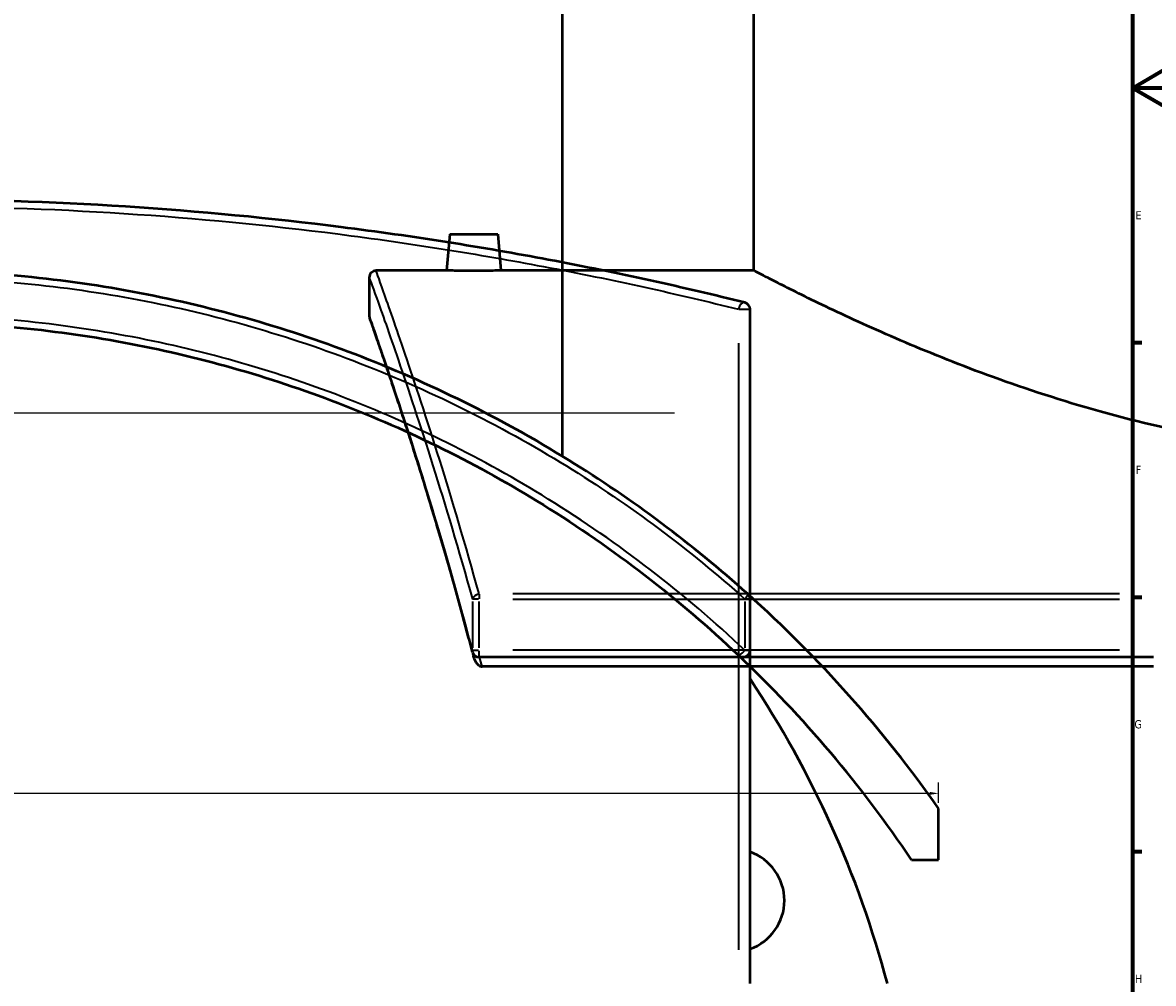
# Model space of a CAD drawing. Header units: millimetres. Extents: x -674 to 1236, y -345 to 989.
# Tile 7 of 12: x 497 to 827, y 36 to 316. Entities that reach past the tile are written whole.
import ezdxf

# ---------------------------------------------------------------- set-up
doc = ezdxf.new("R2010")
doc.units = ezdxf.units.MM
for name, color, linetype, lineweight in [('Border (ANSI)', 7, 'Continuous', 70), ('Dimension (ANSI)', 7, 'Continuous', 25), ('Sketch Geometry (ANSI)', 7, 'Continuous', 25), ('Visible (ANSI)', 7, 'Continuous', 50), ('Visible Narrow (ANSI)', 7, 'Continuous', 35)]:
    doc.layers.add(name, color=color, linetype=linetype, lineweight=lineweight)
doc.styles.add('Note Text (ANSI)', font='tahoma.ttf')
doc.dimstyles.new('Default - mm (ANSI)', dxfattribs={"dimtxt": 2.4, "dimasz": 2.5, "dimexe": 3.175, "dimexo": 1.6002, "dimgap": 0.8, "dimtad": 0, "dimtoh": 1, "dimdec": 0, "dimrnd": 1e-08, "dimzin": 4, "dimdsep": 46, "dimtxsty": 'Note Text (ANSI)', "dimcen": 0.09, "dimdle": 10, "dimclrd": 256, "dimclre": 256, "dimclrt": 5, "dimadec": 1, "dimazin": 1, "dimtfac": 1.27, "dimtofl": 0, "dimtmove": 0, "dimatfit": 3, "dimfxl": 1, "dimtolj": 1, "dimtzin": 4, "dimlwd": -1, "dimlwe": -1, "dimarcsym": 0})

# ---------------------------------------------------------------- blocks, each defined once
blk = doc.blocks.new('Borders Default Border')
at = {"layer": 'Border (ANSI)'}
for p, q in [((821, 222.75), (823.8, 222.75)), ((821, 148.5), (823.8, 148.5)), ((821, 74.25), (823.8, 74.25))]:
    blk.add_line(p, q, dxfattribs=at)
at = {"layer": 'Border (ANSI)', "flags": 128}
for points in [[(20, 20), (20, 574), (821, 574), (821, 20), (20, 20)], [(841, 297), (821, 297), (831, 302.77), (831, 291.23), (821, 297)]]:
    blk.add_lwpolyline(points, dxfattribs=at)
at = {"layer": 'Border (ANSI)', "color": 5, "true_color": 0x0000ff, "char_height": 2.4, "attachment_point": 7, "style": 'Note Text (ANSI)'}
for s, insert in [('E', (821.91, 258.68)), ('F', (821.98, 184.43)), ('G', (821.6, 110.13)), ('H', (821.73, 35.93))]:
    blk.add_mtext(s, dxfattribs=dict(at, insert=insert))
blk = doc.blocks.new('*D6')
at = {"layer": 'Defpoints', "color": 0, "transparency": 16777216}
for p in [(216, 132.95), (764.48, 91.21), (764.48, 86.82)]:
    blk.add_point(p, dxfattribs=at)
at = {"layer": 'Dimension (ANSI)', "transparency": 16777216}
for p, q in [((216, 131.35), (216, 88.04)), ((764.48, 88.42), (764.48, 94.39)), ((218.5, 91.21), (371.86, 91.21)), ((761.98, 91.21), (378.55, 91.21))]:
    blk.add_line(p, q, dxfattribs=at)
for points in [[(218.5, 91.63), (218.5, 90.8), (216, 91.21)], [(761.98, 91.63), (761.98, 90.8), (764.48, 91.21)]]:
    blk.add_solid(points, dxfattribs=at)
at = {"layer": 'Dimension (ANSI)', "color": 5, "transparency": 16777216, "insert": (372.66, 92.47), "char_height": 2.4, "attachment_point": 1, "style": 'Note Text (ANSI)'}
blk.add_mtext('\\A1;548', dxfattribs=at)

msp = doc.modelspace()

# ---------------------------------------------------------------- linework, layer by layer
at = {"layer": 'Sketch Geometry (ANSI)'}
msp.add_line((267.63, 202.25), (687.43, 202.25), dxfattribs=at)
at = {"layer": 'Visible (ANSI)'}
for p, q in [((654.78, 189.56), (654.78, 413.76)), ((710.58, 243.76), (710.58, 413.76)), ((621.88, 254.36), (620.95, 243.76)), ((621.88, 254.36), (635.88, 254.36)), ((635.88, 254.36), (636.8, 243.76)), ((598.38, 241.76), (598.38, 230.76)), ((620.95, 243.76), (600.38, 243.76)), ((710.58, 243.76), (636.8, 243.76)), ((709.48, 35.77), (709.48, 232.46)), ((709.48, 132.95), (709.48, 147.9)), ((827.13, 130.95), (630.44, 130.95)), ((827.13, 128.26), (631.29, 128.26)), ((764.48, 71.82), (764.48, 86.82)), ((756.6, 71.82), (764.48, 71.82))]:
    msp.add_line(p, q, dxfattribs=at)
for centre, radius, start, end in [((600.38, 241.76), 2, 90, 180), ((707.48, 232.46), 2, 0, 76.0374), ((600.38, 230.76), 2, 180, 199.3348), ((461.98, -126.24), 370, 35.158, 48.1549), ((707.48, 147.9), 2, 0, 48.1549), ((630.44, 132.95), 2, 194.7083, 270), ((707.48, 132.95), 2, 226.5536, 0), ((461.98, -126.24), 355, 33.9114, 46.5536), ((461.98, -40.48), 297.5, 14.8508, 33.7022), ((704.5, 59.97), 15, 289.3968, 70.6032)]:
    msp.add_arc(centre, radius, start, end, dxfattribs=at)
for points, knots in [([(707.97, 234.4), (690.43, 238.76), (671.21, 243.04), (631.54, 250.51), (611.3, 253.75), (569.91, 259), (548.82, 261.04), (505.81, 263.81), (483.9, 264.52), (461.98, 264.52), (440.07, 264.52), (418.16, 263.81), (375.15, 261.04), (354.06, 259), (312.67, 253.75), (292.42, 250.51), (252.76, 243.04), (233.53, 238.76), (216, 234.4)], [8.283803, 8.283803, 8.283803, 8.283803, 15.630766, 15.630766, 22.43788, 22.43788, 28.998914, 28.998914, 35.559952, 35.559952, 35.559952, 42.120991, 42.120991, 48.682024, 48.682024, 55.489138, 55.489138, 62.836094, 62.836094, 62.836094, 62.836094]), ([(708.82, 149.39), (692.62, 163.9), (675.13, 176.98), (636.86, 200.64), (615.95, 211.01), (573.24, 227.35), (551.5, 233.47), (507.16, 241.68), (484.57, 243.76), (461.98, 243.76), (439.39, 243.76), (416.8, 241.68), (372.47, 233.47), (350.73, 227.35), (308.01, 211.01), (287.1, 200.64), (248.58, 176.82), (230.87, 163.54), (214.48, 148.79)], [-59.347955, -59.347955, -59.347955, -59.347955, -52.750302, -52.750302, -45.744191, -45.744191, -39.003925, -39.003925, -32.263654, -32.263654, -32.263654, -25.523382, -25.523382, -18.783116, -18.783116, -11.777005, -11.777005, -5.088857, -5.088857, -5.088857, -5.088857]), ([(628.88, 243.67), (627.88, 243.67), (626.82, 243.68), (624.86, 243.69), (623.97, 243.71), (622.57, 243.73), (621.96, 243.74), (621.15, 243.75), (620.95, 243.76), (620.95, 243.76)], [0, 0, 0, 0, 0.298796, 0.298796, 0.597592, 0.597592, 0.896324, 0.896324, 1.195056, 1.195056, 1.195056, 1.195056]), ([(636.8, 243.76), (636.8, 243.76), (636.61, 243.75), (635.8, 243.74), (635.19, 243.73), (633.78, 243.71), (632.89, 243.69), (630.94, 243.68), (629.87, 243.67), (628.88, 243.67)], [3.585167, 3.585167, 3.585167, 3.585167, 3.883825, 3.883825, 4.182484, 4.182484, 4.481353, 4.481353, 4.780223, 4.780223, 4.780223, 4.780223]), ([(903.38, 189.56), (897.18, 189.56), (890.9, 189.74), (878.3, 190.49), (871.98, 191.05), (859.43, 192.54), (853.19, 193.46), (840.89, 195.62), (834.84, 196.86), (817.1, 200.93), (805.83, 204.13), (785.02, 210.86), (775.49, 214.38), (758.63, 221.06), (750.7, 224.47), (736.62, 230.82), (730.49, 233.76), (723.05, 237.41), (720.86, 238.5), (717.1, 240.4), (715.53, 241.2), (713.03, 242.48), (712.1, 242.97), (710.87, 243.6), (710.58, 243.76), (710.58, 243.76)], [0, 0, 0, 0, 1.859567, 1.859567, 3.719134, 3.719134, 5.578701, 5.578701, 7.438268, 7.438268, 11.157402, 11.157402, 14.876536, 14.876536, 18.58341, 18.58341, 22.290285, 22.290285, 24.143722, 24.143722, 25.997159, 25.997159, 27.850596, 27.850596, 29.704033, 29.704033, 29.704033, 29.704033]), ([(214.48, 128.26), (232.78, 146.05), (253.01, 161.88), (293.7, 187.13), (313.79, 197.13), (354.87, 212.9), (375.8, 218.82), (418.49, 226.75), (440.24, 228.76), (461.98, 228.76), (483.73, 228.76), (505.48, 226.75), (548.16, 218.82), (569.09, 212.9), (610.17, 197.13), (630.26, 187.13), (669.63, 162.7), (688.71, 147.98), (706.11, 131.5)], [-63.314172, -63.314172, -63.314172, -63.314172, -55.489138, -55.489138, -48.682024, -48.682024, -42.120991, -42.120991, -35.559952, -35.559952, -35.559952, -28.998914, -28.998914, -22.43788, -22.43788, -15.630766, -15.630766, -8.283803, -8.283803, -8.283803, -8.283803]), ([(628.5, 132.44), (627.7, 135.51), (626.89, 138.52), (625.3, 144.42), (624.5, 147.3), (622.93, 152.95), (622.15, 155.7), (620.6, 161.08), (619.84, 163.71), (618.34, 168.82), (617.6, 171.31), (616.14, 176.14), (615.43, 178.49), (614.03, 183.05), (613.35, 185.25), (612.01, 189.51), (611.36, 191.57), (610.1, 195.53), (609.48, 197.44), (608.3, 201.1), (607.73, 202.86), (606.62, 206.21), (606.1, 207.81), (605.09, 210.84), (604.6, 212.28), (603.69, 214.99), (603.26, 216.27), (602.45, 218.65), (602.07, 219.76), (601.36, 221.82), (601.04, 222.76), (600.45, 224.48), (600.18, 225.26), (599.7, 226.64), (599.49, 227.24), (599.04, 228.54), (598.83, 229.12), (598.56, 229.9), (598.49, 230.1), (598.49, 230.1)], [8.283803, 8.283803, 8.283803, 8.283803, 9.647611, 9.647611, 11.011418, 11.011418, 12.375226, 12.375226, 13.739033, 13.739033, 15.102841, 15.102841, 16.466648, 16.466648, 17.830455, 17.830455, 19.194263, 19.194263, 20.55807, 20.55807, 21.921878, 21.921878, 23.285685, 23.285685, 24.649493, 24.649493, 26.0133, 26.0133, 27.377107, 27.377107, 28.740915, 28.740915, 30.104722, 30.104722, 31.46853, 31.46853, 33.514241, 33.514241, 35.559952, 35.559952, 35.559952, 35.559952]), ([(630.44, 128.49), (630.29, 128.58), (630.15, 128.69), (629.83, 129.02), (629.64, 129.29), (629.18, 130.12), (628.96, 130.72), (628.78, 131.37)], [-0.6562492, -0.6562492, -0.6562492, -0.6562492, -0.5647606, -0.5647606, -0.4084118, -0.4084118, -0.1758224, -0.1758224, -0.1758224, -0.1758224]), ([(630.44, 128.49), (630.48, 128.47), (630.51, 128.45), (630.67, 128.38), (630.79, 128.33), (631.04, 128.27), (631.16, 128.26), (631.29, 128.26)], [0.36685046, 0.36685046, 0.36685046, 0.36685046, 0.38066671, 0.38066671, 0.42425665, 0.42425665, 0.46570089, 0.46570089, 0.46570089, 0.46570089])]:
    msp.add_open_spline(points, degree=3, knots=knots, dxfattribs=at)
msp.add_open_spline([(628.5, 132.44), (628.6, 132.09), (628.69, 131.73), (628.78, 131.37)], degree=3, dxfattribs=at)
at = {"layer": 'Visible Narrow (ANSI)'}
for p, q in [((706.29, 232.46), (709.47, 232.46)), ((706.11, 222.62), (706.11, 45.6)), ((630.44, 149.33), (630.44, 147.99)), ((817.29, 149.39), (640.27, 149.39)), ((628.5, 147.15), (628.5, 133.7)), ((630.31, 147.9), (628.53, 147.9)), ((630.44, 133.7), (630.44, 147.15)), ((640.27, 147.9), (817.29, 147.9)), ((707.97, 147.15), (707.97, 133.7)), ((709.48, 147.9), (708.09, 147.9)), ((628.53, 132.95), (630.31, 132.95)), ((630.44, 130.95), (630.44, 132.79)), ((817.29, 132.95), (640.27, 132.95)), ((708.09, 132.95), (709.48, 132.95))]:
    msp.add_line(p, q, dxfattribs=at)
for centre, major_axis, ratio, start_param, end_param in [((707.48, 232.46), (0.48, 1.94), 0.676738, 0.086875, 1.650621), ((630.44, 147.9), (-1.93, -0.54), 0.732492, 4.58221, 5.850422), ((707.48, 147.9), (1.33, 1.49), 0.182124, 4.944517, 6.212729), ((630.44, 132.95), (-1.93, -0.51), 0.714471, 5.948696, 6.265581), ((707.48, 132.95), (-1.38, -1.45), 0.177643, 0.086875, 1.650621)]:
    msp.add_ellipse(centre, major_axis=major_axis, ratio=ratio, start_param=start_param, end_param=end_param, dxfattribs=at)
for points, knots in [([(214.48, 231.61), (232.78, 236.25), (253.01, 240.83), (293.7, 248.53), (313.79, 251.77), (354.87, 257.01), (375.8, 259.05), (418.49, 261.81), (440.24, 262.52), (461.98, 262.52), (483.73, 262.52), (505.48, 261.81), (548.16, 259.05), (569.09, 257.01), (610.17, 251.77), (630.26, 248.53), (669.63, 241.08), (688.71, 236.81), (706.11, 232.46)], [-63.314172, -63.314172, -63.314172, -63.314172, -55.489138, -55.489138, -48.682024, -48.682024, -42.120991, -42.120991, -35.559952, -35.559952, -35.559952, -28.998914, -28.998914, -22.43788, -22.43788, -15.630766, -15.630766, -8.283803, -8.283803, -8.283803, -8.283803]), ([(216, 147.9), (232.14, 162.33), (249.57, 175.34), (287.7, 198.88), (308.54, 209.18), (351.11, 225.44), (372.78, 231.53), (416.96, 239.69), (439.47, 241.76), (461.98, 241.76), (484.49, 241.76), (507.01, 239.69), (551.19, 231.53), (572.86, 225.44), (615.42, 209.18), (636.26, 198.88), (674.39, 175.34), (691.82, 162.33), (707.97, 147.9)], [5.179357, 5.179357, 5.179357, 5.179357, 11.777005, 11.777005, 18.783116, 18.783116, 25.523382, 25.523382, 32.263654, 32.263654, 32.263654, 39.003925, 39.003925, 45.744191, 45.744191, 52.750302, 52.750302, 59.347955, 59.347955, 59.347955, 59.347955]), ([(598.38, 241.76), (598.38, 241.76), (599.13, 239.69), (602.05, 231.53), (604.21, 225.44), (609.75, 209.18), (613.18, 198.88), (620.57, 175.34), (624.48, 162.33), (628.5, 147.9)], [32.263654, 32.263654, 32.263654, 32.263654, 39.003925, 39.003925, 45.744191, 45.744191, 52.750302, 52.750302, 59.347955, 59.347955, 59.347955, 59.347955]), ([(630.44, 149.39), (626.43, 163.9), (622.53, 176.98), (615.16, 200.64), (611.73, 211.01), (606.19, 227.35), (604.04, 233.47), (601.13, 241.68), (600.38, 243.76), (600.38, 243.76)], [-59.347955, -59.347955, -59.347955, -59.347955, -52.750302, -52.750302, -45.744191, -45.744191, -39.003925, -39.003925, -32.263654, -32.263654, -32.263654, -32.263654]), ([(707.97, 132.95), (690.43, 149.52), (671.21, 164.33), (631.54, 188.9), (611.3, 198.95), (569.91, 214.81), (548.82, 220.77), (505.81, 228.74), (483.9, 230.76), (461.98, 230.76), (440.07, 230.76), (418.16, 228.74), (375.15, 220.77), (354.06, 214.81), (312.67, 198.95), (292.42, 188.9), (252.76, 164.33), (233.53, 149.52), (216, 132.95)], [8.283803, 8.283803, 8.283803, 8.283803, 15.630766, 15.630766, 22.43788, 22.43788, 28.998914, 28.998914, 35.559952, 35.559952, 35.559952, 42.120991, 42.120991, 48.682024, 48.682024, 55.489138, 55.489138, 62.836094, 62.836094, 62.836094, 62.836094]), ([(628.5, 132.95), (624.14, 149.52), (619.86, 164.33), (612.39, 188.9), (609.15, 198.95), (603.9, 214.81), (601.85, 220.77), (599.09, 228.74), (598.38, 230.76), (598.38, 230.76)], [8.283803, 8.283803, 8.283803, 8.283803, 15.630766, 15.630766, 22.43788, 22.43788, 28.998914, 28.998914, 35.559952, 35.559952, 35.559952, 35.559952])]:
    msp.add_open_spline(points, degree=3, knots=knots, dxfattribs=at)
msp.add_open_spline([(631.29, 128.26), (631.05, 129.16), (630.82, 130.06), (630.58, 130.95)], degree=3, dxfattribs=at)

# ---------------------------------------------------------------- block references
msp.add_blockref('Borders Default Border', (0, 0))

# ---------------------------------------------------------------- dimensions: what is measured, and where the dimension line sits
at = {"layer": 'Dimension (ANSI)'}
dim = msp.add_linear_dim(base=(764.48, 91.21), p1=(216, 132.95), p2=(764.48, 86.82), angle=180, dimstyle='Default - mm (ANSI)', override={"dimgap": 0.8, "dimtoh": 0, "dimdec": 0, "dimtol": 0, "dimlim": 0, "dimtp": 0, "dimtm": 0, "dimtdec": 2, "dimatfit": 1}, dxfattribs=at)
dim.commit()
dim.dimension.update_dxf_attribs({"geometry": '*D6', "text_midpoint": (375.2, 91.21), "dimtype": 160})

doc.saveas('drawing.dxf')
